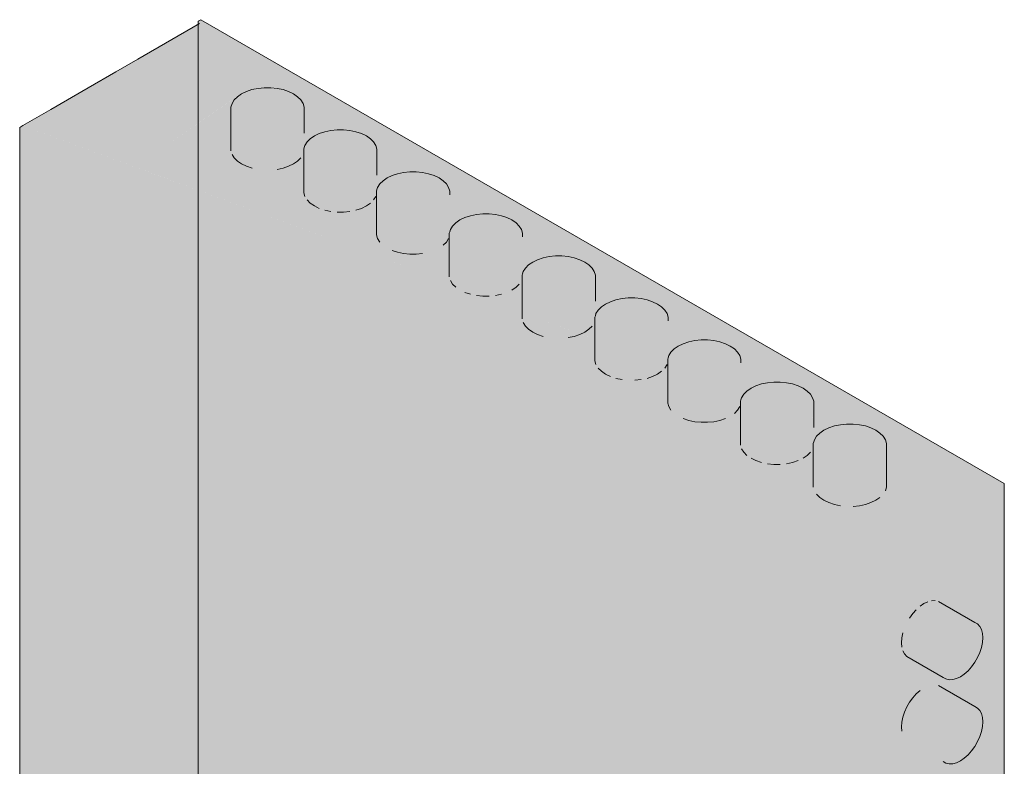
# Model space of a CAD drawing. Header units: millimetres. Extents: x 4480191 to 4481199, y -30324204 to -30323479.
# Tile 88 of 256: x 4480205.26 to 4480207.23, y -30323903.24 to -30323901.75. Entities that reach past the tile are written whole.
import ezdxf

# ---------------------------------------------------------------- set-up
doc = ezdxf.new("R2010")
doc.units = ezdxf.units.MM
doc.layers.add('EL-Quadro de distribuição', color=251, linetype='Continuous', lineweight=18)

msp = doc.modelspace()

# ---------------------------------------------------------------- hatches: boundary and pattern name
at = {"layer": 'EL-Quadro de distribuição', "linetype": 'Continuous'}
for points in [[(4480205.6207, -30323901.7547), (4480205.2674, -30323901.9588), (4480205.492, -30323902.0415), (4480205.6996, -30323901.8978), (4480205.7375, -30323901.8844), (4480205.7755, -30323901.8844), (4480205.8297, -30323901.9195), (4480205.7501, -30323901.8831), (4480205.8297, -30323901.9261), (4480205.8297, -30323901.9337), (4480205.7254, -30323901.8869), (4480205.6867, -30323901.9126), (4480205.6931, -30323901.9024), (4480205.492, -30323902.0415), (4480207.2211, -30323902.6787)], [(4480205.6181, -30323904.3322), (4480207.2237, -30323905.2592), (4480207.2291, -30323905.2561), (4480207.2291, -30323902.6741), (4480205.6235, -30323901.7471), (4480205.6181, -30323901.7502), (4480205.6181, -30323904.3322), (4480205.6207, -30323901.7547), (4480207.2211, -30323902.6787), (4480207.2211, -30323905.2547)], [(4480205.6899, -30323901.9074), (4480205.6833, -30323901.9216), (4480205.6833, -30323902.009), (4480205.6855, -30323901.9363), (4480205.6855, -30323902.0163), (4480205.6963, -30323902.0297), (4480205.7255, -30323902.0438), (4480205.7375, -30323901.9663), (4480205.7375, -30323902.0463), (4480205.7501, -30323901.9676), (4480205.7501, -30323902.0476), (4480205.7629, -30323901.9676), (4480205.7629, -30323902.0476), (4480205.7755, -30323901.9663), (4480205.7755, -30323902.0463), (4480205.7987, -30323902.0401), (4480205.8231, -30323902.0233), (4480205.8275, -30323901.9363), (4480205.8275, -30323902.0163), (4480205.8297, -30323901.9216), (4480205.8167, -30323901.901), (4480205.7876, -30323901.8869), (4480205.7501, -30323901.8831), (4480205.7144, -30323901.8906)], [(4480205.2612, -30323904.5383), (4480206.8616, -30323905.4623), (4480207.2211, -30323905.2547), (4480207.2172, -30323905.2318), (4480207.1968, -30323905.1292), (4480207.1779, -30323905.045), (4480207.1645, -30323905.1105), (4480207.1698, -30323905.0522), (4480207.1362, -30323905.0942), (4480207.1318, -30323905.0916), (4480207.1105, -30323905.1154), (4480207.0589, -30323905.0618), (4480207.0833, -30323905.1289), (4480207.0724, -30323905.1118), (4480207.0773, -30323905.1342), (4480207.0608, -30323905.0898), (4480207.0811, -30323905.1482), (4480207.0724, -30323905.1118), (4480207.0833, -30323905.1289), (4480207.0589, -30323905.0618), (4480207.1105, -30323905.1154), (4480207.1318, -30323905.0916), (4480207.1362, -30323905.0942), (4480207.1567, -30323905.0638), (4480207.1698, -30323905.0522), (4480207.1645, -30323905.1105), (4480207.1779, -30323905.045), (4480207.1963, -30323905.1289), (4480207.2172, -30323905.2318), (4480207.2211, -30323905.2547), (4480207.1885, -30323905.0356), (4480207.1817, -30323905.023), (4480207.1739, -30323904.9685), (4480207.1866, -30323904.9873), (4480207.1877, -30323904.8486), (4480207.1924, -30323904.9081), (4480207.1848, -30323905.0111), (4480207.2211, -30323905.2547), (4480207.2211, -30323904.5129), (4480207.1371, -30323904.3698), (4480207.1518, -30323904.3897), (4480207.1523, -30323904.3957), (4480207.2211, -30323904.5129), (4480207.2211, -30323902.6787), (4480206.8678, -30323902.8828), (4480205.2674, -30323901.9588), (4480205.2612, -30323901.9623)], [(4480206.8678, -30323902.8828), (4480207.2211, -30323902.6787), (4480206.2653, -30323902.3328), (4480206.3691, -30323902.3647), (4480205.2674, -30323901.9588)], [(4480205.8288, -30323902.013), (4480205.8288, -30323902.093), (4480205.831, -30323902.1003), (4480205.8354, -30323902.0273), (4480205.8354, -30323902.1073), (4480205.8599, -30323902.1241), (4480205.8709, -30323902.0478), (4480205.8709, -30323902.1278), (4480205.883, -30323902.1303), (4480205.8956, -30323902.0516), (4480205.8956, -30323902.1316), (4480205.921, -30323902.1303), (4480205.9331, -30323902.0478), (4480205.9331, -30323902.1278), (4480205.9622, -30323902.1137), (4480205.9686, -30323902.0273), (4480205.9686, -30323902.1073), (4480205.973, -30323902.1003), (4480205.9752, -30323902.0056), (4480205.9622, -30323901.985), (4480205.9331, -30323901.9709), (4480205.8956, -30323901.9671)], [(4480205.8288, -30323902.013), (4480205.8956, -30323901.9671), (4480205.883, -30323901.9684), (4480205.8334, -30323901.997)], [(4480205.8354, -30323901.9914), (4480205.831, -30323901.9984), (4480205.883, -30323901.9684), (4480205.8599, -30323901.9746)], [(4480205.9743, -30323902.097), (4480205.9743, -30323902.177), (4480205.9809, -30323902.1913), (4480205.9873, -30323902.1177), (4480205.9873, -30323902.1977), (4480205.9955, -30323902.1233), (4480205.9955, -30323902.2033), (4480206.0053, -30323902.1281), (4480206.0053, -30323902.2081), (4480206.0285, -30323902.2143), (4480206.0665, -30323902.2143), (4480206.0786, -30323902.1318), (4480206.0786, -30323902.2118), (4480206.0896, -30323902.1281), (4480206.0896, -30323902.2081), (4480206.0995, -30323902.1233), (4480206.0995, -30323902.2033), (4480206.1077, -30323902.1177), (4480206.1077, -30323902.1977), (4480206.1185, -30323902.1843), (4480206.1207, -30323902.0896), (4480206.1077, -30323902.069), (4480206.0785, -30323902.0549), (4480206.0411, -30323902.0511)], [(4480205.9743, -30323902.097), (4480206.0411, -30323902.0511), (4480206.0285, -30323902.0524), (4480205.9788, -30323902.081)], [(4480205.9809, -30323902.0754), (4480205.9765, -30323902.0824), (4480206.0285, -30323902.0524), (4480206.0053, -30323902.0586)], [(4480206.1198, -30323902.181), (4480206.1198, -30323902.261), (4480206.122, -30323902.1883), (4480206.122, -30323902.2683), (4480206.1328, -30323902.2817), (4480206.141, -30323902.2073), (4480206.141, -30323902.2873), (4480206.1508, -30323902.2121), (4480206.1508, -30323902.2921), (4480206.1619, -30323902.2958), (4480206.174, -30323902.2183), (4480206.174, -30323902.2983), (4480206.1994, -30323902.2996), (4480206.212, -30323902.2183), (4480206.212, -30323902.2983), (4480206.224, -30323902.2958), (4480206.2351, -30323902.2121), (4480206.2351, -30323902.2921), (4480206.245, -30323902.2073), (4480206.245, -30323902.2873), (4480206.2596, -30323902.2753), (4480206.264, -30323902.1883), (4480206.264, -30323902.2683), (4480206.2662, -30323902.1736), (4480206.2532, -30323902.153), (4480206.224, -30323902.1389), (4480206.1866, -30323902.1351)], [(4480206.1198, -30323902.181), (4480206.1866, -30323902.1351), (4480206.174, -30323902.1364), (4480206.1244, -30323902.165)], [(4480206.1264, -30323902.1594), (4480206.122, -30323902.1664), (4480206.174, -30323902.1364), (4480206.1508, -30323902.1426)], [(4480206.2653, -30323902.265), (4480206.2653, -30323902.345), (4480206.2675, -30323902.2723), (4480206.2675, -30323902.3523), (4480206.2783, -30323902.3657), (4480206.3074, -30323902.3798), (4480206.3195, -30323902.3023), (4480206.3195, -30323902.3823), (4480206.3321, -30323902.3036), (4480206.3321, -30323902.3836), (4480206.3449, -30323902.3036), (4480206.3449, -30323902.3836), (4480206.3575, -30323902.3023), (4480206.3575, -30323902.3823), (4480206.3806, -30323902.3761), (4480206.4051, -30323902.3593), (4480206.4095, -30323902.2723), (4480206.4095, -30323902.3523), (4480206.4117, -30323902.2576), (4480206.3987, -30323902.237), (4480206.3695, -30323902.2229), (4480206.3321, -30323902.2191)], [(4480206.2653, -30323902.265), (4480206.3321, -30323902.2191), (4480206.3195, -30323902.2204), (4480206.2699, -30323902.249)], [(4480206.2719, -30323902.2434), (4480206.2675, -30323902.2504), (4480206.3195, -30323902.2204), (4480206.2963, -30323902.2266)], [(4480206.4108, -30323902.349), (4480206.4108, -30323902.429), (4480206.413, -30323902.4363), (4480206.4174, -30323902.3633), (4480206.4174, -30323902.4433), (4480206.4418, -30323902.4601), (4480206.4529, -30323902.3838), (4480206.4529, -30323902.4638), (4480206.465, -30323902.4663), (4480206.4776, -30323902.3876), (4480206.4776, -30323902.4676), (4480206.4904, -30323902.3876), (4480206.4904, -30323902.4676), (4480206.503, -30323902.4663), (4480206.515, -30323902.3838), (4480206.515, -30323902.4638), (4480206.5442, -30323902.4497), (4480206.5506, -30323902.3633), (4480206.5506, -30323902.4433), (4480206.555, -30323902.4363), (4480206.5572, -30323902.3416), (4480206.5442, -30323902.321), (4480206.515, -30323902.3069), (4480206.4776, -30323902.3031)], [(4480206.4131, -30323902.3403), (4480206.4108, -30323902.349), (4480206.4776, -30323902.3031), (4480206.465, -30323902.3044)], [(4480206.465, -30323902.3044), (4480206.4153, -30323902.333), (4480206.4108, -30323902.3416)], [(4480206.4174, -30323902.3274), (4480206.413, -30323902.3344), (4480206.465, -30323902.3044), (4480206.4418, -30323902.3106)], [(4480206.261, -30323902.3312), (4480207.2211, -30323902.6787), (4480206.3691, -30323902.3647)], [(4480206.5563, -30323902.433), (4480206.5563, -30323902.513), (4480206.5629, -30323902.5273), (4480206.5693, -30323902.4537), (4480206.5693, -30323902.5337), (4480206.5775, -30323902.4593), (4480206.5775, -30323902.5393), (4480206.5873, -30323902.4641), (4480206.5873, -30323902.5441), (4480206.5984, -30323902.5478), (4480206.6359, -30323902.5516), (4480206.6716, -30323902.5441), (4480206.6814, -30323902.4593), (4480206.6814, -30323902.5393), (4480206.6897, -30323902.4537), (4480206.6897, -30323902.5337), (4480206.7005, -30323902.5203), (4480206.7027, -30323902.4256), (4480206.6897, -30323902.405), (4480206.6605, -30323902.3909), (4480206.6231, -30323902.3871)], [(4480206.5563, -30323902.433), (4480206.6231, -30323902.3871), (4480206.6105, -30323902.3884), (4480206.5608, -30323902.417)], [(4480206.5629, -30323902.4114), (4480206.5585, -30323902.4184), (4480206.6105, -30323902.3884), (4480206.5873, -30323902.3946)], [(4480206.7017, -30323902.517), (4480206.7017, -30323902.597), (4480206.704, -30323902.5243), (4480206.704, -30323902.6043), (4480206.7148, -30323902.6177), (4480206.723, -30323902.5433), (4480206.723, -30323902.6233), (4480206.7439, -30323902.6318), (4480206.7559, -30323902.5543), (4480206.7559, -30323902.6343), (4480206.7814, -30323902.6356), (4480206.794, -30323902.5543), (4480206.794, -30323902.6343), (4480206.8171, -30323902.6281), (4480206.8269, -30323902.5433), (4480206.8269, -30323902.6233), (4480206.8416, -30323902.6113), (4480206.8459, -30323902.5243), (4480206.8459, -30323902.6043), (4480206.8482, -30323902.5096), (4480206.8352, -30323902.489), (4480206.806, -30323902.4749), (4480206.7686, -30323902.4711)], [(4480206.7017, -30323902.517), (4480206.7686, -30323902.4711), (4480206.7559, -30323902.4724), (4480206.7063, -30323902.501)], [(4480206.7084, -30323902.4954), (4480206.704, -30323902.5024), (4480206.7559, -30323902.4724), (4480206.7328, -30323902.4786)], [(4480206.8472, -30323902.601), (4480206.8472, -30323902.681), (4480206.8495, -30323902.6083), (4480206.8495, -30323902.6883), (4480206.8539, -30323902.6153), (4480206.8539, -30323902.6953), (4480206.8685, -30323902.7073), (4480206.9014, -30323902.7183), (4480206.914, -30323902.6396), (4480206.914, -30323902.7196), (4480206.9269, -30323902.6396), (4480206.9269, -30323902.7196), (4480206.9515, -30323902.7158), (4480206.9806, -30323902.7017), (4480206.987, -30323902.6153), (4480206.987, -30323902.6953), (4480206.9914, -30323902.6083), (4480206.9914, -30323902.6883), (4480206.9937, -30323902.681), (4480206.9937, -30323902.5936), (4480206.9806, -30323902.573), (4480206.9515, -30323902.5589), (4480206.914, -30323902.5551)], [(4480206.8472, -30323902.601), (4480206.914, -30323902.5551), (4480206.9014, -30323902.5564), (4480206.8518, -30323902.585)], [(4480206.8539, -30323902.5794), (4480206.8495, -30323902.5864), (4480206.9014, -30323902.5564), (4480206.8783, -30323902.5626)], [(4480207.1836, -30323902.9656), (4480207.1758, -30323902.9545), (4480207.0975, -30323902.9093), (4480207.1638, -30323902.9498), (4480207.0911, -30323902.9078), (4480207.0839, -30323902.9081), (4480207.1491, -30323902.9521), (4480207.0764, -30323902.9101), (4480207.0607, -30323902.9192), (4480207.1259, -30323902.9679), (4480207.0531, -30323902.9259), (4480207.0396, -30323902.9427), (4480207.1068, -30323902.9943), (4480207.034, -30323902.9523), (4480207.1023, -30323903.0044), (4480207.0295, -30323902.9624), (4480207.099, -30323903.0145), (4480207.0262, -30323902.9725), (4480207.0242, -30323903.0005), (4480207.099, -30323903.0501), (4480207.0262, -30323903.0081), (4480207.034, -30323903.0192), (4480207.1123, -30323903.0644), (4480207.1335, -30323903.0636), (4480207.1567, -30323903.0478), (4480207.1758, -30323903.0214), (4480207.1856, -30323902.9913)], [(4480207.1836, -30323903.1336), (4480207.1758, -30323903.1225), (4480207.0975, -30323903.0773), (4480207.1638, -30323903.1178), (4480207.0911, -30323903.0758), (4480207.1567, -30323903.1181), (4480207.0839, -30323903.0761), (4480207.1491, -30323903.1201), (4480207.0764, -30323903.0781), (4480207.1413, -30323903.1238), (4480207.0685, -30323903.0818), (4480207.1335, -30323903.1292), (4480207.0607, -30323903.0872), (4480207.0396, -30323903.1107), (4480207.0262, -30323903.1405), (4480207.0242, -30323903.1685), (4480207.099, -30323903.2181), (4480207.0262, -30323903.1761), (4480207.1023, -30323903.2244), (4480207.0295, -30323903.1824), (4480207.1123, -30323903.2324), (4480207.1335, -30323903.2316), (4480207.1567, -30323903.2158), (4480207.1758, -30323903.1894), (4480207.1856, -30323903.1593)]]:
    msp.add_hatch(color=254, dxfattribs=at).paths.add_polyline_path(points)

# ---------------------------------------------------------------- linework, layer by layer
at = {"layer": 'EL-Quadro de distribuição'}
for p, q in [((4480205.6207, -30323901.7547), (4480205.4975, -30323901.8259)), ((4480205.6235, -30323901.7471), (4480205.6181, -30323901.7502)), ((4480205.6181, -30323901.7502), (4480205.6181, -30323904.3322)), ((4480207.2291, -30323902.6741), (4480205.6235, -30323901.7471)), ((4480205.4975, -30323901.8259), (4480205.4532, -30323901.8514)), ((4480205.4532, -30323901.8514), (4480205.3982, -30323901.8832)), ((4480205.3982, -30323901.8832), (4480205.3234, -30323901.9264)), ((4480205.7046, -30323901.8953), (4480205.6963, -30323901.901)), ((4480205.7144, -30323901.8906), (4480205.7046, -30323901.8953)), ((4480205.7254, -30323901.8869), (4480205.7144, -30323901.8906)), ((4480205.7375, -30323901.8844), (4480205.7254, -30323901.8869)), ((4480205.7501, -30323901.8831), (4480205.7375, -30323901.8844)), ((4480205.7629, -30323901.8831), (4480205.7501, -30323901.8831)), ((4480205.7755, -30323901.8844), (4480205.7629, -30323901.8831)), ((4480205.7876, -30323901.8869), (4480205.7755, -30323901.8844)), ((4480205.7987, -30323901.8906), (4480205.7876, -30323901.8869)), ((4480205.8085, -30323901.8953), (4480205.7987, -30323901.8906)), ((4480205.8167, -30323901.901), (4480205.8085, -30323901.8953)), ((4480205.6855, -30323901.9144), (4480205.6833, -30323901.9216)), ((4480205.6899, -30323901.9074), (4480205.6855, -30323901.9144)), ((4480205.6963, -30323901.901), (4480205.6899, -30323901.9074)), ((4480205.8231, -30323901.9074), (4480205.8167, -30323901.901)), ((4480205.8275, -30323901.9144), (4480205.8231, -30323901.9074)), ((4480205.8297, -30323901.9216), (4480205.8275, -30323901.9144)), ((4480205.3234, -30323901.9264), (4480205.2674, -30323901.9588)), ((4480205.6833, -30323901.9216), (4480205.6833, -30323901.929)), ((4480205.6833, -30323901.929), (4480205.6833, -30323902.009)), ((4480205.8297, -30323901.929), (4480205.8297, -30323901.9216)), ((4480205.8297, -30323901.9738), (4480205.8297, -30323901.929)), ((4480205.2674, -30323901.9588), (4480205.2612, -30323901.9623)), ((4480205.2612, -30323901.9623), (4480205.2612, -30323904.5383)), ((4480205.8599, -30323901.9746), (4480205.8501, -30323901.9793)), ((4480205.8709, -30323901.9709), (4480205.8599, -30323901.9746)), ((4480205.883, -30323901.9684), (4480205.8709, -30323901.9709)), ((4480205.8956, -30323901.9671), (4480205.883, -30323901.9684)), ((4480205.9084, -30323901.9671), (4480205.8956, -30323901.9671)), ((4480205.921, -30323901.9684), (4480205.9084, -30323901.9671)), ((4480205.9331, -30323901.9709), (4480205.921, -30323901.9684)), ((4480205.9442, -30323901.9746), (4480205.9331, -30323901.9709)), ((4480205.954, -30323901.9793), (4480205.9442, -30323901.9746)), ((4480205.831, -30323901.9984), (4480205.8297, -30323902.0027)), ((4480205.8354, -30323901.9914), (4480205.831, -30323901.9984)), ((4480205.8418, -30323901.985), (4480205.8354, -30323901.9914)), ((4480205.8501, -30323901.9793), (4480205.8418, -30323901.985)), ((4480205.9622, -30323901.985), (4480205.954, -30323901.9793)), ((4480205.9686, -30323901.9914), (4480205.9622, -30323901.985)), ((4480205.973, -30323901.9984), (4480205.9686, -30323901.9914)), ((4480205.9752, -30323902.0056), (4480205.973, -30323901.9984)), ((4480205.6855, -30323902.0163), (4480205.6899, -30323902.0233)), ((4480205.8297, -30323902.0027), (4480205.8288, -30323902.0056)), ((4480205.8288, -30323902.0056), (4480205.8288, -30323902.0121)), ((4480205.8288, -30323902.0121), (4480205.8288, -30323902.013)), ((4480205.8288, -30323902.013), (4480205.8288, -30323902.093)), ((4480205.9752, -30323902.013), (4480205.9752, -30323902.0056)), ((4480205.9752, -30323902.0577), (4480205.9752, -30323902.013)), ((4480205.6899, -30323902.0233), (4480205.6963, -30323902.0297)), ((4480205.6963, -30323902.0297), (4480205.7046, -30323902.0353)), ((4480205.7046, -30323902.0353), (4480205.7144, -30323902.0401)), ((4480205.7987, -30323902.0401), (4480205.8085, -30323902.0353)), ((4480205.8085, -30323902.0353), (4480205.8167, -30323902.0297)), ((4480205.8167, -30323902.0297), (4480205.8231, -30323902.0233)), ((4480205.7144, -30323902.0401), (4480205.7255, -30323902.0438)), ((4480205.7755, -30323902.0463), (4480205.7876, -30323902.0438)), ((4480205.7876, -30323902.0438), (4480205.7987, -30323902.0401)), ((4480206.0164, -30323902.0549), (4480206.0053, -30323902.0586)), ((4480206.0285, -30323902.0524), (4480206.0164, -30323902.0549)), ((4480206.0411, -30323902.0511), (4480206.0285, -30323902.0524)), ((4480206.0539, -30323902.0511), (4480206.0411, -30323902.0511)), ((4480206.0665, -30323902.0524), (4480206.0539, -30323902.0511)), ((4480206.0785, -30323902.0549), (4480206.0665, -30323902.0524)), ((4480206.0896, -30323902.0586), (4480206.0785, -30323902.0549)), ((4480205.9809, -30323902.0754), (4480205.9765, -30323902.0824)), ((4480205.9873, -30323902.069), (4480205.9809, -30323902.0754)), ((4480205.9955, -30323902.0633), (4480205.9873, -30323902.069)), ((4480206.0053, -30323902.0586), (4480205.9955, -30323902.0633)), ((4480206.0995, -30323902.0633), (4480206.0896, -30323902.0586)), ((4480206.1077, -30323902.069), (4480206.0995, -30323902.0633)), ((4480206.1141, -30323902.0754), (4480206.1077, -30323902.069)), ((4480206.1185, -30323902.0824), (4480206.1141, -30323902.0754)), ((4480205.8288, -30323902.093), (4480205.831, -30323902.1003)), ((4480205.9752, -30323902.0867), (4480205.9743, -30323902.0896)), ((4480205.9743, -30323902.0896), (4480205.9743, -30323902.0961)), ((4480205.9743, -30323902.0961), (4480205.9743, -30323902.097)), ((4480205.9743, -30323902.097), (4480205.9743, -30323902.177)), ((4480205.9765, -30323902.0824), (4480205.9752, -30323902.0867)), ((4480206.1207, -30323902.0896), (4480206.1185, -30323902.0824)), ((4480206.1207, -30323902.097), (4480206.1207, -30323902.0896)), ((4480205.8354, -30323902.1073), (4480205.8418, -30323902.1137)), ((4480205.8418, -30323902.1137), (4480205.8501, -30323902.1193)), ((4480205.954, -30323902.1193), (4480205.9622, -30323902.1137)), ((4480205.9686, -30323902.1073), (4480205.973, -30323902.1003)), ((4480205.8501, -30323902.1193), (4480205.8599, -30323902.1241)), ((4480205.8709, -30323902.1278), (4480205.883, -30323902.1303)), ((4480205.8956, -30323902.1316), (4480205.9084, -30323902.1316)), ((4480205.9084, -30323902.1316), (4480205.921, -30323902.1303)), ((4480205.9331, -30323902.1278), (4480205.9442, -30323902.1241)), ((4480205.9442, -30323902.1241), (4480205.954, -30323902.1193)), ((4480206.174, -30323902.1364), (4480206.1619, -30323902.1389)), ((4480206.1866, -30323902.1351), (4480206.174, -30323902.1364)), ((4480206.1994, -30323902.1351), (4480206.1866, -30323902.1351)), ((4480206.212, -30323902.1364), (4480206.1994, -30323902.1351)), ((4480206.224, -30323902.1389), (4480206.212, -30323902.1364)), ((4480206.1328, -30323902.153), (4480206.1264, -30323902.1594)), ((4480206.141, -30323902.1473), (4480206.1328, -30323902.153)), ((4480206.1508, -30323902.1426), (4480206.141, -30323902.1473)), ((4480206.1619, -30323902.1389), (4480206.1508, -30323902.1426)), ((4480206.2351, -30323902.1426), (4480206.224, -30323902.1389)), ((4480206.245, -30323902.1473), (4480206.2351, -30323902.1426)), ((4480206.2532, -30323902.153), (4480206.245, -30323902.1473)), ((4480206.2596, -30323902.1594), (4480206.2532, -30323902.153)), ((4480206.1207, -30323902.1707), (4480206.1198, -30323902.1736)), ((4480206.1198, -30323902.1736), (4480206.1198, -30323902.1801)), ((4480206.122, -30323902.1664), (4480206.1207, -30323902.1707)), ((4480206.1264, -30323902.1594), (4480206.122, -30323902.1664)), ((4480206.264, -30323902.1664), (4480206.2596, -30323902.1594)), ((4480206.2662, -30323902.1736), (4480206.264, -30323902.1664)), ((4480206.2662, -30323902.181), (4480206.2662, -30323902.1736)), ((4480205.9743, -30323902.177), (4480205.9765, -30323902.1843)), ((4480205.9765, -30323902.1843), (4480205.9809, -30323902.1913)), ((4480206.1077, -30323902.1977), (4480206.1141, -30323902.1913)), ((4480206.1141, -30323902.1913), (4480206.1185, -30323902.1843)), ((4480206.1198, -30323902.1801), (4480206.1198, -30323902.181)), ((4480206.1198, -30323902.181), (4480206.1198, -30323902.261)), ((4480206.0053, -30323902.2081), (4480206.0164, -30323902.2118)), ((4480206.0164, -30323902.2118), (4480206.0285, -30323902.2143)), ((4480206.0285, -30323902.2143), (4480206.0411, -30323902.2156)), ((4480206.0539, -30323902.2156), (4480206.0665, -30323902.2143)), ((4480206.0411, -30323902.2156), (4480206.0539, -30323902.2156)), ((4480206.2865, -30323902.2313), (4480206.2783, -30323902.237)), ((4480206.2963, -30323902.2266), (4480206.2865, -30323902.2313)), ((4480206.3074, -30323902.2229), (4480206.2963, -30323902.2266)), ((4480206.3195, -30323902.2204), (4480206.3074, -30323902.2229)), ((4480206.3321, -30323902.2191), (4480206.3195, -30323902.2204)), ((4480206.3449, -30323902.2191), (4480206.3321, -30323902.2191)), ((4480206.3575, -30323902.2204), (4480206.3449, -30323902.2191)), ((4480206.3695, -30323902.2229), (4480206.3575, -30323902.2204)), ((4480206.3806, -30323902.2266), (4480206.3695, -30323902.2229)), ((4480206.3905, -30323902.2313), (4480206.3806, -30323902.2266)), ((4480206.3987, -30323902.237), (4480206.3905, -30323902.2313)), ((4480206.2662, -30323902.2547), (4480206.2653, -30323902.2576)), ((4480206.2675, -30323902.2504), (4480206.2662, -30323902.2547)), ((4480206.2719, -30323902.2434), (4480206.2675, -30323902.2504)), ((4480206.2783, -30323902.237), (4480206.2719, -30323902.2434)), ((4480206.4051, -30323902.2434), (4480206.3987, -30323902.237)), ((4480206.4095, -30323902.2504), (4480206.4051, -30323902.2434)), ((4480206.4117, -30323902.2576), (4480206.4095, -30323902.2504)), ((4480206.122, -30323902.2683), (4480206.1264, -30323902.2753)), ((4480206.2653, -30323902.2576), (4480206.2653, -30323902.2641)), ((4480206.2653, -30323902.2641), (4480206.2653, -30323902.265)), ((4480206.2653, -30323902.265), (4480206.2653, -30323902.345)), ((4480206.4117, -30323902.265), (4480206.4117, -30323902.2576)), ((4480206.4117, -30323902.3098), (4480206.4117, -30323902.265)), ((4480206.1264, -30323902.2753), (4480206.1328, -30323902.2817)), ((4480206.1508, -30323902.2921), (4480206.1619, -30323902.2958)), ((4480206.245, -30323902.2873), (4480206.2532, -30323902.2817)), ((4480206.2532, -30323902.2817), (4480206.2596, -30323902.2753)), ((4480206.174, -30323902.2983), (4480206.1866, -30323902.2996)), ((4480206.1866, -30323902.2996), (4480206.1994, -30323902.2996)), ((4480206.212, -30323902.2983), (4480206.224, -30323902.2958)), ((4480206.4418, -30323902.3106), (4480206.432, -30323902.3153)), ((4480206.4529, -30323902.3069), (4480206.4418, -30323902.3106)), ((4480206.465, -30323902.3044), (4480206.4529, -30323902.3069)), ((4480206.4776, -30323902.3031), (4480206.465, -30323902.3044)), ((4480206.4904, -30323902.3031), (4480206.4776, -30323902.3031)), ((4480206.503, -30323902.3044), (4480206.4904, -30323902.3031)), ((4480206.515, -30323902.3069), (4480206.503, -30323902.3044)), ((4480206.5261, -30323902.3106), (4480206.515, -30323902.3069)), ((4480206.5359, -30323902.3153), (4480206.5261, -30323902.3106)), ((4480206.4174, -30323902.3274), (4480206.413, -30323902.3344)), ((4480206.4238, -30323902.321), (4480206.4174, -30323902.3274)), ((4480206.432, -30323902.3153), (4480206.4238, -30323902.321)), ((4480206.5442, -30323902.321), (4480206.5359, -30323902.3153)), ((4480206.5506, -30323902.3274), (4480206.5442, -30323902.321)), ((4480206.555, -30323902.3344), (4480206.5506, -30323902.3274)), ((4480206.2675, -30323902.3523), (4480206.2719, -30323902.3593)), ((4480206.4117, -30323902.3387), (4480206.4108, -30323902.3416)), ((4480206.4108, -30323902.3416), (4480206.4108, -30323902.3481)), ((4480206.4108, -30323902.3481), (4480206.4108, -30323902.349)), ((4480206.4108, -30323902.349), (4480206.4108, -30323902.429)), ((4480206.413, -30323902.3344), (4480206.4117, -30323902.3387)), ((4480206.5572, -30323902.3416), (4480206.555, -30323902.3344)), ((4480206.5572, -30323902.349), (4480206.5572, -30323902.3416)), ((4480206.2719, -30323902.3593), (4480206.2783, -30323902.3657)), ((4480206.2783, -30323902.3657), (4480206.2865, -30323902.3713)), ((4480206.2865, -30323902.3713), (4480206.2963, -30323902.3761)), ((4480206.3806, -30323902.3761), (4480206.3905, -30323902.3713)), ((4480206.3905, -30323902.3713), (4480206.3987, -30323902.3657)), ((4480206.3987, -30323902.3657), (4480206.4051, -30323902.3593)), ((4480206.2963, -30323902.3761), (4480206.3074, -30323902.3798)), ((4480206.3575, -30323902.3823), (4480206.3695, -30323902.3798)), ((4480206.3695, -30323902.3798), (4480206.3806, -30323902.3761)), ((4480206.5984, -30323902.3909), (4480206.5873, -30323902.3946)), ((4480206.6105, -30323902.3884), (4480206.5984, -30323902.3909)), ((4480206.6231, -30323902.3871), (4480206.6105, -30323902.3884)), ((4480206.6359, -30323902.3871), (4480206.6231, -30323902.3871)), ((4480206.6485, -30323902.3884), (4480206.6359, -30323902.3871)), ((4480206.6605, -30323902.3909), (4480206.6485, -30323902.3884)), ((4480206.6716, -30323902.3946), (4480206.6605, -30323902.3909)), ((4480206.5629, -30323902.4114), (4480206.5585, -30323902.4184)), ((4480206.5693, -30323902.405), (4480206.5629, -30323902.4114)), ((4480206.5775, -30323902.3993), (4480206.5693, -30323902.405)), ((4480206.5873, -30323902.3946), (4480206.5775, -30323902.3993)), ((4480206.6814, -30323902.3993), (4480206.6716, -30323902.3946)), ((4480206.6897, -30323902.405), (4480206.6814, -30323902.3993)), ((4480206.6961, -30323902.4114), (4480206.6897, -30323902.405)), ((4480206.7004, -30323902.4184), (4480206.6961, -30323902.4114)), ((4480206.4108, -30323902.429), (4480206.413, -30323902.4363)), ((4480206.5572, -30323902.4227), (4480206.5563, -30323902.4256)), ((4480206.5563, -30323902.4256), (4480206.5563, -30323902.4321)), ((4480206.5585, -30323902.4184), (4480206.5572, -30323902.4227)), ((4480206.7027, -30323902.4256), (4480206.7004, -30323902.4184)), ((4480206.7027, -30323902.433), (4480206.7027, -30323902.4256)), ((4480206.4174, -30323902.4433), (4480206.4238, -30323902.4497)), ((4480206.4238, -30323902.4497), (4480206.432, -30323902.4553)), ((4480206.5359, -30323902.4553), (4480206.5442, -30323902.4497)), ((4480206.5506, -30323902.4433), (4480206.555, -30323902.4363)), ((4480206.5563, -30323902.4321), (4480206.5563, -30323902.433)), ((4480206.5563, -30323902.433), (4480206.5563, -30323902.513)), ((4480206.432, -30323902.4553), (4480206.4418, -30323902.4601)), ((4480206.4529, -30323902.4638), (4480206.465, -30323902.4663)), ((4480206.4904, -30323902.4676), (4480206.503, -30323902.4663)), ((4480206.515, -30323902.4638), (4480206.5261, -30323902.4601)), ((4480206.5261, -30323902.4601), (4480206.5359, -30323902.4553)), ((4480206.7686, -30323902.4711), (4480206.7559, -30323902.4724)), ((4480206.7814, -30323902.4711), (4480206.7686, -30323902.4711)), ((4480206.794, -30323902.4724), (4480206.7814, -30323902.4711)), ((4480206.7148, -30323902.489), (4480206.7084, -30323902.4954)), ((4480206.723, -30323902.4833), (4480206.7148, -30323902.489)), ((4480206.7328, -30323902.4786), (4480206.723, -30323902.4833)), ((4480206.7439, -30323902.4749), (4480206.7328, -30323902.4786)), ((4480206.7559, -30323902.4724), (4480206.7439, -30323902.4749)), ((4480206.806, -30323902.4749), (4480206.794, -30323902.4724)), ((4480206.8171, -30323902.4786), (4480206.806, -30323902.4749)), ((4480206.8269, -30323902.4833), (4480206.8171, -30323902.4786)), ((4480206.8352, -30323902.489), (4480206.8269, -30323902.4833)), ((4480206.8415, -30323902.4954), (4480206.8352, -30323902.489)), ((4480206.7027, -30323902.5067), (4480206.7018, -30323902.5096)), ((4480206.7018, -30323902.5096), (4480206.7018, -30323902.5161)), ((4480206.704, -30323902.5024), (4480206.7027, -30323902.5067)), ((4480206.7084, -30323902.4954), (4480206.704, -30323902.5024)), ((4480206.8459, -30323902.5024), (4480206.8415, -30323902.4954)), ((4480206.8482, -30323902.5096), (4480206.8459, -30323902.5024)), ((4480206.8482, -30323902.517), (4480206.8482, -30323902.5096)), ((4480206.5563, -30323902.513), (4480206.5585, -30323902.5203)), ((4480206.5585, -30323902.5203), (4480206.5629, -30323902.5273)), ((4480206.6897, -30323902.5337), (4480206.6961, -30323902.5273)), ((4480206.6961, -30323902.5273), (4480206.7005, -30323902.5203)), ((4480206.7018, -30323902.5161), (4480206.7017, -30323902.517)), ((4480206.7017, -30323902.517), (4480206.7017, -30323902.597)), ((4480206.8482, -30323902.5617), (4480206.8482, -30323902.517)), ((4480206.5873, -30323902.5441), (4480206.5984, -30323902.5478)), ((4480206.5984, -30323902.5478), (4480206.6104, -30323902.5503)), ((4480206.6485, -30323902.5503), (4480206.6605, -30323902.5478)), ((4480206.6605, -30323902.5478), (4480206.6716, -30323902.5441)), ((4480206.6104, -30323902.5503), (4480206.6231, -30323902.5516)), ((4480206.6231, -30323902.5516), (4480206.6359, -30323902.5516)), ((4480206.6359, -30323902.5516), (4480206.6485, -30323902.5503)), ((4480206.8685, -30323902.5673), (4480206.8603, -30323902.573)), ((4480206.8783, -30323902.5626), (4480206.8685, -30323902.5673)), ((4480206.8894, -30323902.5589), (4480206.8783, -30323902.5626)), ((4480206.9014, -30323902.5564), (4480206.8894, -30323902.5589)), ((4480206.914, -30323902.5551), (4480206.9014, -30323902.5564)), ((4480206.9269, -30323902.5551), (4480206.914, -30323902.5551)), ((4480206.9395, -30323902.5564), (4480206.9269, -30323902.5551)), ((4480206.9515, -30323902.5589), (4480206.9395, -30323902.5564)), ((4480206.9626, -30323902.5626), (4480206.9515, -30323902.5589)), ((4480206.9724, -30323902.5673), (4480206.9626, -30323902.5626)), ((4480206.9806, -30323902.573), (4480206.9724, -30323902.5673)), ((4480206.8495, -30323902.5864), (4480206.8482, -30323902.5907)), ((4480206.8539, -30323902.5794), (4480206.8495, -30323902.5864)), ((4480206.8603, -30323902.573), (4480206.8539, -30323902.5794)), ((4480206.987, -30323902.5794), (4480206.9806, -30323902.573)), ((4480206.9914, -30323902.5864), (4480206.987, -30323902.5794)), ((4480206.9937, -30323902.5936), (4480206.9914, -30323902.5864)), ((4480206.704, -30323902.6043), (4480206.7084, -30323902.6113)), ((4480206.8482, -30323902.5907), (4480206.8472, -30323902.5936)), ((4480206.8472, -30323902.5936), (4480206.8472, -30323902.6001)), ((4480206.8472, -30323902.6001), (4480206.8472, -30323902.601)), ((4480206.8472, -30323902.601), (4480206.8472, -30323902.681)), ((4480206.9937, -30323902.601), (4480206.9937, -30323902.5936)), ((4480206.9937, -30323902.681), (4480206.9937, -30323902.601)), ((4480206.7084, -30323902.6113), (4480206.7148, -30323902.6177)), ((4480206.723, -30323902.6233), (4480206.7328, -30323902.6281)), ((4480206.7328, -30323902.6281), (4480206.7439, -30323902.6318)), ((4480206.806, -30323902.6318), (4480206.8171, -30323902.6281)), ((4480206.8269, -30323902.6233), (4480206.8352, -30323902.6177)), ((4480206.8352, -30323902.6177), (4480206.8416, -30323902.6113)), ((4480206.7559, -30323902.6343), (4480206.7685, -30323902.6356)), ((4480206.7685, -30323902.6356), (4480206.7814, -30323902.6356)), ((4480206.794, -30323902.6343), (4480206.806, -30323902.6318)), ((4480206.9914, -30323902.6883), (4480206.9937, -30323902.681)), ((4480207.2291, -30323905.2561), (4480207.2291, -30323902.6741)), ((4480206.8539, -30323902.6953), (4480206.8602, -30323902.7017)), ((4480206.8602, -30323902.7017), (4480206.8685, -30323902.7073)), ((4480206.9724, -30323902.7073), (4480206.9806, -30323902.7017)), ((4480206.8685, -30323902.7073), (4480206.8783, -30323902.7121)), ((4480206.8783, -30323902.7121), (4480206.8894, -30323902.7158)), ((4480206.8894, -30323902.7158), (4480206.9014, -30323902.7183)), ((4480206.9269, -30323902.7196), (4480206.9395, -30323902.7183)), ((4480206.9395, -30323902.7183), (4480206.9515, -30323902.7158)), ((4480206.9515, -30323902.7158), (4480206.9626, -30323902.7121)), ((4480206.9626, -30323902.7121), (4480206.9724, -30323902.7073)), ((4480207.0685, -30323902.9138), (4480207.0607, -30323902.9192)), ((4480207.0764, -30323902.9101), (4480207.0685, -30323902.9138)), ((4480207.0911, -30323902.9078), (4480207.0839, -30323902.9081)), ((4480207.1702, -30323902.9513), (4480207.0975, -30323902.9093)), ((4480207.046, -30323902.9338), (4480207.0396, -30323902.9427)), ((4480207.0531, -30323902.9259), (4480207.046, -30323902.9338)), ((4480207.1758, -30323902.9545), (4480207.1702, -30323902.9513)), ((4480207.1803, -30323902.9593), (4480207.1758, -30323902.9545)), ((4480207.1836, -30323902.9656), (4480207.1803, -30323902.9593)), ((4480207.0242, -30323902.9824), (4480207.0235, -30323902.9919)), ((4480207.0262, -30323902.9725), (4480207.0242, -30323902.9824)), ((4480207.1856, -30323902.9732), (4480207.1836, -30323902.9656)), ((4480207.1863, -30323902.9818), (4480207.1856, -30323902.9732)), ((4480207.1856, -30323902.9913), (4480207.1863, -30323902.9818)), ((4480207.0235, -30323902.9919), (4480207.0242, -30323903.0005)), ((4480207.1803, -30323903.0113), (4480207.1836, -30323903.0012)), ((4480207.1836, -30323903.0012), (4480207.1856, -30323902.9913)), ((4480207.0262, -30323903.0081), (4480207.0295, -30323903.0144)), ((4480207.0295, -30323903.0144), (4480207.034, -30323903.0192)), ((4480207.034, -30323903.0192), (4480207.1068, -30323903.0612)), ((4480207.1702, -30323903.031), (4480207.1758, -30323903.0214)), ((4480207.1758, -30323903.0214), (4480207.1803, -30323903.0113)), ((4480207.1567, -30323903.0478), (4480207.1638, -30323903.0399)), ((4480207.1638, -30323903.0399), (4480207.1702, -30323903.031)), ((4480207.1068, -30323903.0612), (4480207.1123, -30323903.0644)), ((4480207.1335, -30323903.0636), (4480207.1413, -30323903.0598)), ((4480207.1413, -30323903.0598), (4480207.1491, -30323903.0545)), ((4480207.1491, -30323903.0545), (4480207.1567, -30323903.0478)), ((4480207.1702, -30323903.1193), (4480207.0975, -30323903.0773)), ((4480207.1123, -30323903.0644), (4480207.1188, -30323903.0659)), ((4480207.1188, -30323903.0659), (4480207.1259, -30323903.0656)), ((4480207.1259, -30323903.0656), (4480207.1335, -30323903.0636)), ((4480207.0531, -30323903.0939), (4480207.046, -30323903.1018)), ((4480207.0607, -30323903.0872), (4480207.0531, -30323903.0939)), ((4480207.034, -30323903.1203), (4480207.0295, -30323903.1304)), ((4480207.0396, -30323903.1107), (4480207.034, -30323903.1203)), ((4480207.046, -30323903.1018), (4480207.0396, -30323903.1107)), ((4480207.1758, -30323903.1225), (4480207.1702, -30323903.1193)), ((4480207.0295, -30323903.1304), (4480207.0262, -30323903.1405)), ((4480207.1803, -30323903.1273), (4480207.1758, -30323903.1225)), ((4480207.1836, -30323903.1336), (4480207.1803, -30323903.1273)), ((4480207.1856, -30323903.1412), (4480207.1836, -30323903.1336)), ((4480207.0242, -30323903.1504), (4480207.0235, -30323903.1598)), ((4480207.0235, -30323903.1598), (4480207.0242, -30323903.1685)), ((4480207.0262, -30323903.1405), (4480207.0242, -30323903.1504)), ((4480207.1836, -30323903.1692), (4480207.1856, -30323903.1593)), ((4480207.1863, -30323903.1498), (4480207.1856, -30323903.1412)), ((4480207.1856, -30323903.1593), (4480207.1863, -30323903.1498)), ((4480207.1758, -30323903.1894), (4480207.1803, -30323903.1793)), ((4480207.1803, -30323903.1793), (4480207.1836, -30323903.1692)), ((4480207.1638, -30323903.2079), (4480207.1702, -30323903.199)), ((4480207.1702, -30323903.199), (4480207.1758, -30323903.1894)), ((4480207.1491, -30323903.2225), (4480207.1567, -30323903.2158)), ((4480207.1567, -30323903.2158), (4480207.1638, -30323903.2079)), ((4480207.1068, -30323903.2292), (4480207.1123, -30323903.2324)), ((4480207.1123, -30323903.2324), (4480207.1188, -30323903.2339)), ((4480207.1188, -30323903.2339), (4480207.1259, -30323903.2336)), ((4480207.1259, -30323903.2336), (4480207.1335, -30323903.2316)), ((4480207.1335, -30323903.2316), (4480207.1413, -30323903.2278)), ((4480207.1413, -30323903.2278), (4480207.1491, -30323903.2225))]:
    msp.add_line(p, q, dxfattribs=at)

doc.saveas('drawing.dxf')
